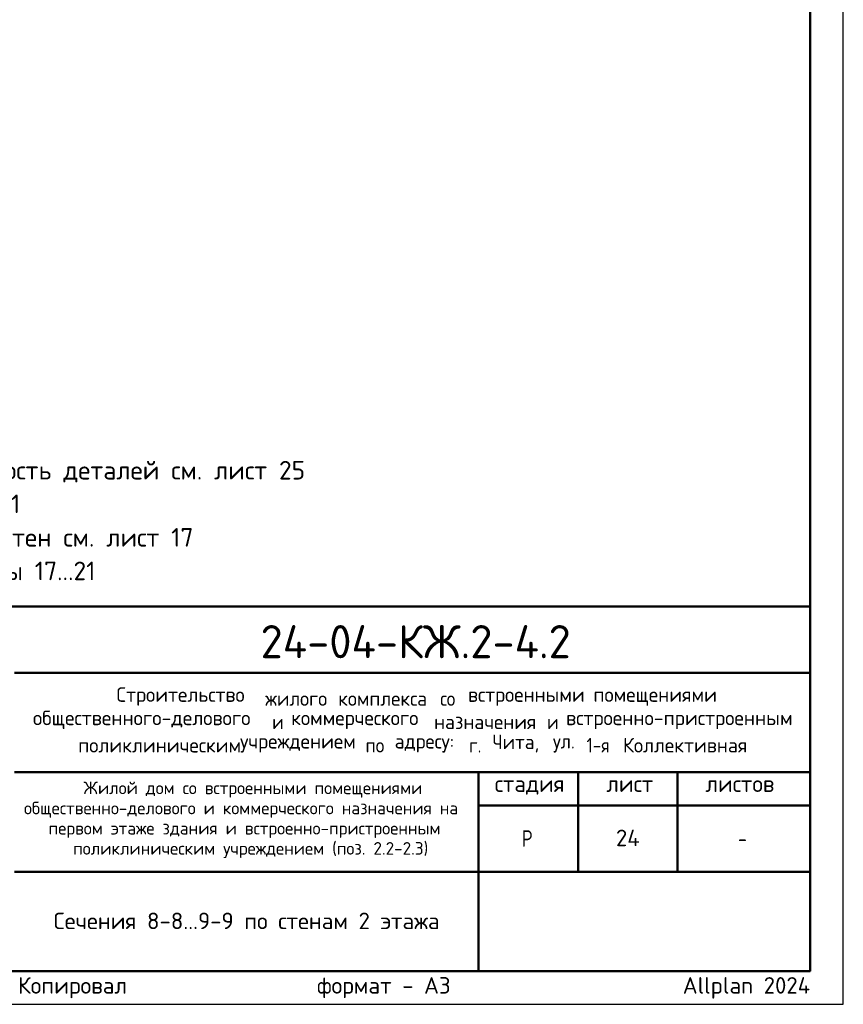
# Model space of a CAD drawing. Header units: millimetres. Extents: x 0 to 50400, y -12 to 35652.
# Tile 8 of 9: x 35493 to 50400, y 0 to 17820. Entities that reach past the tile are written whole.
import ezdxf

# ---------------------------------------------------------------- set-up
doc = ezdxf.new("R2010")
doc.units = ezdxf.units.MM
doc.layers.add('Standard', color=7, linetype='Continuous', lineweight=25)
doc.layers.add('Надписи', color=7, linetype='Continuous', lineweight=25)
doc.styles.add('ISOCPEUR', font='txt')

msp = doc.modelspace()

# ---------------------------------------------------------------- linework, layer by layer
at = {"layer": 'Standard', "color": 7, "linetype": 'Continuous', "lineweight": 50, "transparency": 33554687}
for p, q in [((27600, 7200), (49800, 7200)), ((35400, 6000), (49800, 6000)), ((35400, 4200), (49800, 4200)), ((43800, 2400), (43800, 4200)), ((45600, 2400), (45600, 4200)), ((47400, 2400), (47400, 4200)), ((43800, 3600), (49800, 3600)), ((35400, 2400), (49800, 2400)), ((43800, 600), (43800, 2400)), ((43800, 600), (43800, 2400))]:
    msp.add_line(p, q, dxfattribs=at)
at = {"layer": 'Standard', "color": 7, "linetype": 'Continuous', "lineweight": 25, "transparency": 33554687}
for p, q in [((49800, 600), (49800, 7200)), ((27600, 600), (49800, 600)), ((27600, 600), (49800, 600)), ((27600, 600), (49800, 600))]:
    msp.add_line(p, q, dxfattribs=at)
msp.add_lwpolyline([(0, 0), (50400, 0), (50400, 35640), (0, 35640), (0, 0)], close=True, dxfattribs=at)
at = {"layer": 'Standard', "color": 7, "linetype": 'Continuous', "lineweight": 50, "transparency": 33554687}
msp.add_lwpolyline([(2400, 35040), (49800, 35040), (49800, 600), (2400, 600), (2400, 35040)], close=True, dxfattribs=at)
at = {"layer": 'Standard', "color": 7, "linetype": 'Continuous', "lineweight": 25, "transparency": 33554687}
msp.add_lwpolyline([(49800, 7200), (27600, 7200), (27600, 600), (49800, 600), (49800, 7200)], dxfattribs=at)

# ---------------------------------------------------------------- texts
at = {"layer": 'Standard', "color": 7, "linetype": 'Continuous', "lineweight": 13, "transparency": 33554687, "insert": (27600, 9834), "char_height": 336, "width": 13126.68, "attachment_point": 1, "line_spacing_factor": 1.084337}
msp.add_mtext('\\A1;{\\fISOCPEUR|i0|b0;\\H335.999994;\\W1.000000;\\C7;1. Спецификацию элементов, ведомость деталей см. лист 25}\\P{\\fISOCPEUR|i0|b0;\\H335.999994;\\W1.000000;\\C7;Ведомость расхода стали см. лист 1.1}\\P{\\fISOCPEUR|i0|b0;\\H335.999994;\\W1.000000;\\C7;2. Опалубочный план конструкции стен см. лист 17}\\P{\\fISOCPEUR|i0|b0;\\H335.999994;\\W1.000000;\\C7;3. Сечения замаркированы см. листы 17...21}\\P', dxfattribs=at)
at = {"layer": 'Standard', "color": 7, "linetype": 'Continuous', "lineweight": 50, "transparency": 33554687, "insert": (39852, 6262), "char_height": 600, "width": 6110.08, "attachment_point": 7, "style": 'ISOCPEUR'}
msp.add_mtext('\\W0.98;24-04-КЖ.2-4.2', dxfattribs=at)
at = {"layer": 'Standard', "color": 7, "linetype": 'Continuous', "lineweight": 25, "transparency": 33554687, "style": 'ISOCPEUR'}
for s, insert, char_height, width, attachment_point in [('\\W0.98;Строительство ', (37245, 5402), 264, 2820.83, 7), ('\\W0.96;жилого ', (39937, 5402), 264, 1446.12, 7), ('\\W0.97;комплекса ', (41257, 5402), 264, 1975.29, 7), ('\\W0.90;со ', (43105, 5402), 264, 620.97, 7), ('\\W0.98;встроенными ', (43607, 5402), 264, 2398.16, 7), ('\\W0.98;помещениями', (45877, 5402), 264, 2292.21, 7), ('\\W0.99;общественного-делового ', (35733, 4980), 264, 4457.19, 7), ('\\W0.87;и ', (40063, 4980), 264, 457.48, 7), ('\\W0.98;коммерческого ', (40406, 4980), 264, 2714.91, 7), ('\\W0.97;назначения ', (42993, 4980), 264, 2173.24, 7), ('\\W0.87;и ', (45039, 4980), 264, 457.46, 7), ('\\W0.99;встроенно-пристроенным', (45382, 4980), 264, 4298.92, 7), ('\\W0.95;Чита, ', (44049, 4557), 264, 1221.07, 7), ('\\W0.86;1-я ', (45752, 4557), 264, 773.52, 7), ('\\W0.98;Коллективная', (46412, 4557), 264, 2450.61, 7), ('\\W0.98;поликлиническим ', (36552, 4557), 264, 3058.06, 7), ('\\W0.98;учреждением ', (39482, 4557), 264, 2397.9, 7), ('\\W0.91;по ', (41752, 4557), 264, 647.69, 7), ('\\W0.96;адресу: ', (42280, 4557), 264, 1472.67, 7), ('\\W0.89;г. ', (43627, 4557), 264, 539.49, 7), ('\\W0.92;ул. ', (45145, 4557), 264, 728.23, 7), ('\\W0.99;стадия    лист     листов', (44091, 3795), 300, 5247.11, 7), ('\\W0.80;Р', (44580, 2850), 300, 359.84, 7), ('\\W0.78;-', (48495, 2850), 300, 326.39, 7), ('\\A1;{\\fISOCPEUR|i0|b0;\\H300.000000;\\W1.000000;\\C7;Сечения 8-8...9-9 по стенам 2 этажа}\\P', (39600, 1660), 300, 7258.74, 2)]:
    msp.add_mtext(s, dxfattribs=dict(at, insert=insert, char_height=char_height, width=width, attachment_point=attachment_point))
at = {"layer": 'Standard', "color": 7, "linetype": 'Continuous', "lineweight": 18, "transparency": 33554687, "char_height": 228, "attachment_point": 7, "style": 'ISOCPEUR'}
for s, insert, width in [('\\W0.99;Жилой дом со встроенными помещениями', (36647, 3741), 6015.25), ('\\W0.99;общественно-делового и коммерческого назначения на', (35570, 3376), 8168.16), ('\\W0.99;первом этаже здания и встроенно-пристроенным', (36015, 3011), 7279.77), ('\\W0.99;поликлиническим учреждением (поз. 2.2-2.3)', (36459, 2646), 6390.3)]:
    msp.add_mtext(s, dxfattribs=dict(at, insert=insert, width=width))
at = {"layer": 'Standard', "color": 8, "linetype": 'Continuous', "lineweight": 13, "transparency": 33554687, "insert": (49800, 297), "char_height": 300, "width": 14099.36, "attachment_point": 6, "style": 'ISOCPEUR'}
msp.add_mtext('\\A1;{\\fISOCPEUR|i0|b0;\\H300.000000;\\W1.000000;\\C8;Копировал                  формат - А3                      Allplan 2024}\\P', dxfattribs=at)
at = {"layer": 'Надписи', "color": 7, "linetype": 'Continuous', "lineweight": 13, "transparency": 33554687, "insert": (46500, 3012), "char_height": 300, "width": 582.35, "attachment_point": 5, "style": 'ISOCPEUR'}
msp.add_mtext('\\A1;{\\fISOCPEUR|i0|b0;\\H300.000000;\\W1.000000;\\C7;24}\\P', dxfattribs=at)

doc.saveas('drawing.dxf')
